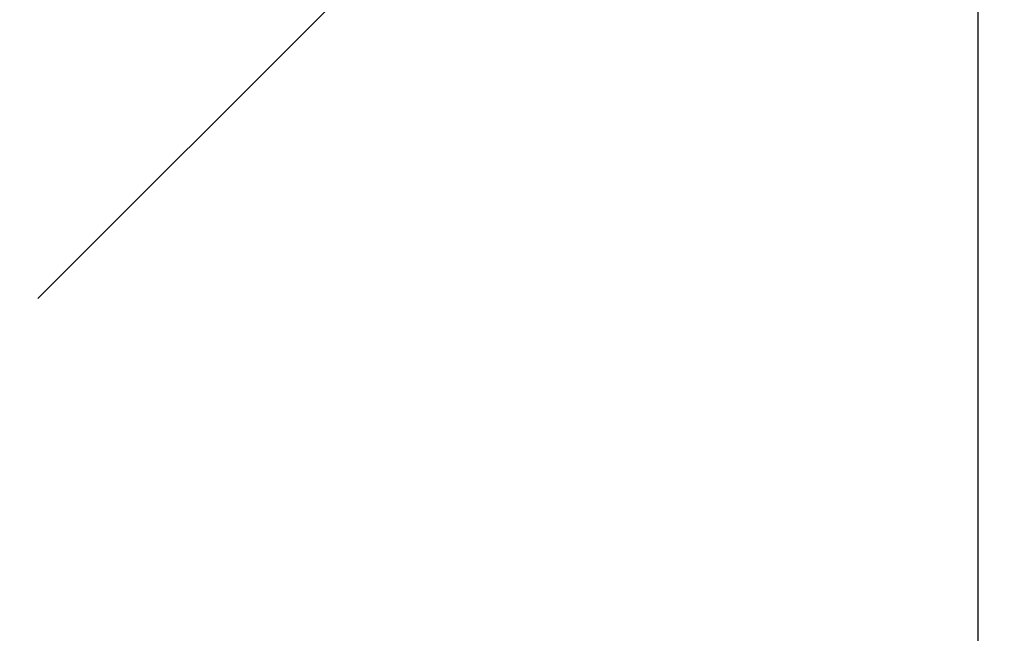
# Model space of a CAD drawing. Header units: millimetres. Extents: x -1777 to 1198744, y 17256 to 76241.
# Tile 129 of 201: x 128216 to 128339, y 52347 to 52424. Entities that reach past the tile are written whole.
import ezdxf

# ---------------------------------------------------------------- set-up
doc = ezdxf.new("R2010")
doc.units = ezdxf.units.MM
doc.layers.add('Beschriftung', color=7, linetype='Continuous', lineweight=9)
doc.styles.add('LBB3.5M1000', font='isocp.shx', dxfattribs={"height": 3.5})

msp = doc.modelspace()

# ---------------------------------------------------------------- hatches: boundary and pattern name
at = {"lineweight": 9}
h = msp.add_hatch(dxfattribs=at)
h.set_pattern_fill('ANSI31', color=256)
h.set_pattern_definition([(45, (42400.086, 91010.9538), (-2.24506403, 2.24506403), [])])
h.paths.add_polyline_path([(128430.59851, 52453.67604), (128430.59851, 52456.17604), (128360.59851, 52456.17604), (128360.59851, 52386.17604), (128363.09851, 52386.17604, 0.414213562), (128367.59851, 52390.67604), (128367.59851, 52440.17604, -0.414213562), (128376.59851, 52449.17604), (128426.09851, 52449.17604, 0.414213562)])
h.paths.add_polyline_path([(128384.58417, 52464.17604), (128384.58417, 52467.17604), (128324.58417, 52467.17604), (128324.58417, 52427.17604), (128327.58417, 52427.17604, 0.414213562), (128330.58417, 52430.17604), (128330.58417, 52455.17604, -0.414213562), (128336.58417, 52461.17604), (128381.58417, 52461.17604, 0.414213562)])
h = msp.add_hatch()
h.set_pattern_fill('ANSI33', color=256, scale=50)
h.set_pattern_definition([(45, (42400.1, 91172.18), (-224.5064, 224.5064), []), (45, (42624.6, 91172.18), (-224.5064, 224.5064), [158.75, -79.375])])
h.paths.add_polyline_path([(127935.59851, 51321.72172), (128335.59894, 51321.72172), (128335.59852, 52427.17352), (128324.58417, 52427.17604), (128324.58417, 52461.17604), (127935.59851, 52461.17604)])

# ---------------------------------------------------------------- linework, layer by layer
for p in [(128335.59894, 51321.72172), (128335.59855, 52283.88654)]:
    msp.add_line(p, (128335.59851, 52461.09452))

# ---------------------------------------------------------------- texts
at = {"layer": 'Beschriftung', "insert": (-641.05085, 52759.07674), "char_height": 500, "width": 7399.7669481, "attachment_point": 1, "style": 'LBB3.5M1000'}
msp.add_mtext('\\pi2004.5;{\\fArial|b0|i0|c0|p34;TOP VIEW\\P\\pi1431.8;\\fArial|b0|i1|c0|p34;DRAUFSICHT\\P\\pi64.583;\\fArial|b0|i0|c0|p34;\\H0.6x;(SECTION THROUGH PUMP HOUSE)\\P\\pi330.31;\\fArial|b0|i1|c0|p34;(SCHNITT DURCH PUMPENHAUS)}', dxfattribs=at)

doc.saveas('drawing.dxf')
